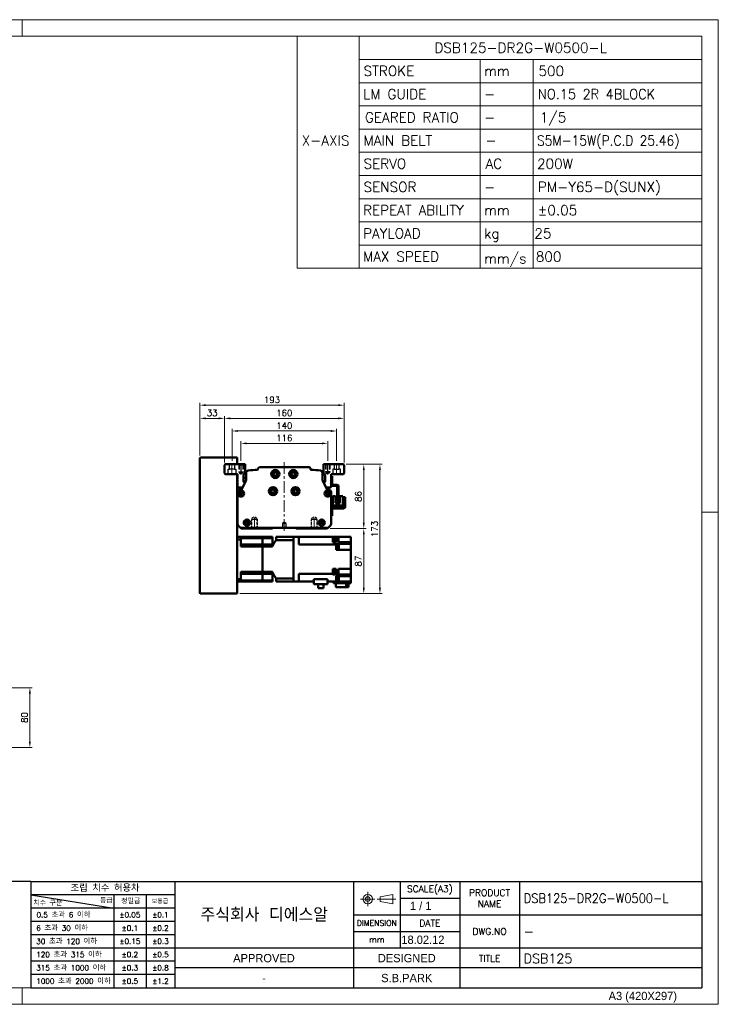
# Model space of a CAD drawing. Header units: millimetres. Extents: x 46891 to 50409, y 6223 to 9846.
# Tile 5 of 5: x 49475 to 50409, y 8529 to 9846. Entities that reach past the tile are written whole.
import ezdxf
from ezdxf.enums import TextEntityAlignment as Align

# ---------------------------------------------------------------- set-up
doc = ezdxf.new("R2010")
doc.units = ezdxf.units.MM
doc.header["$LTSCALE"] = 0.5
for name, pattern in [('CENTER', [50.8, 31.75, -6.35, 6.35, -6.35]), ('HIDDEN', [9.525, 6.35, -3.175]), ('HIDDENX2', [19.05, 12.7, -6.35])]:
    doc.linetypes.add(name, pattern=pattern)
doc.layers.get('0').update_dxf_attribs({"lineweight": 20})
for name, color, linetype, lineweight in [('1', 1, 'CENTER', 13), ('4', 4, 'Continuous', 13), ('외형선(ISO)', 7, 'Continuous', 50)]:
    doc.layers.add(name, color=color, linetype=linetype, lineweight=lineweight)
for name, color, linetype in [('2', 2, 'HIDDENX2'), ('3', 3, 'Continuous'), ('C', 1, 'CENTER')]:
    doc.layers.add(name, color=color, linetype=linetype)
doc.styles.add('ACISOGDT', font='amgdt.shx')
doc.styles.add('DSR TEXT', font='romans.shx', dxfattribs={"bigfont": 'whgtxt.shx'})
doc.styles.get("Standard").update_dxf_attribs({"font": 'romans.shx', "bigfont": 'whgtxt.shx'})
doc.dimstyles.new('DSR', dxfattribs={"dimscale": 2, "dimtxt": 3, "dimasz": 3, "dimexe": 0.5, "dimexo": 0.5, "dimgap": 0.5, "dimtad": 1, "dimdsep": 46, "dimtxsty": 'Standard', "dimcen": 2.5, "dimclrd": 4, "dimclre": 4, "dimclrt": 2, "dimadec": 0, "dimazin": 2, "dimtfac": 1, "dimtmove": 0, "dimatfit": 3, "dimfxl": 0, "dimlwd": -1, "dimlwe": -1, "dimarcsym": 0})

# ---------------------------------------------------------------- blocks, each defined once
blk = doc.blocks.new('A$C13F00394')
for p, q in [((109.11, 28.14), (105.34, 27.43)), ((105.34, 27.43), (105.34, 26.01)), ((109.11, 25.3), (109.11, 28.14)), ((-202.34, 25.67), (-191.42, 25.67)), ((-202.34, 25.3), (-191.42, 25.3)), ((105.34, 26.01), (109.11, 25.3))]:
    blk.add_line(p, q)
for radius in [1.42, 0.71]:
    blk.add_circle((101.56, 26.76), radius)
at = {"layer": '1'}
for p, q in [((103.69, 26.76), (99.44, 26.76)), ((101.56, 28.89), (101.56, 24.63)), ((104.41, 26.76), (110.04, 26.76))]:
    blk.add_line(p, q, dxfattribs=at)
at = {"layer": '3'}
for p, q in [((0, 32), (-207.68, 32)), ((0, 32), (202.32, 32)), ((0, 32), (0, 0)), ((43.43, 32), (43.43, 0)), ((97.32, 32), (97.32, 12)), ((111.32, 32), (111.32, 12)), ((129.32, 32), (129.32, 0)), ((147.32, 32), (147.32, 6)), ((202.32, 32), (202.32, 0)), ((0, 28), (25, 24)), ((43.43, 28), (0, 28)), ((25, 28), (25, 0)), ((34.7, 28), (34.7, 0)), ((111.32, 27), (129.32, 27)), ((43.43, 24), (0, 24)), ((97.32, 22), (202.32, 22)), ((43.43, 20), (0, 20)), ((43.43, 16), (0, 16)), ((97.32, 17), (129.32, 17)), ((0, 12), (129.32, 12)), ((97.32, 12), (97.32, 0)), ((129.32, 12), (202.32, 12)), ((43.43, 8), (0, 8)), ((97.32, 6), (43.43, 6)), ((129.32, 6), (97.32, 6)), ((202.32, 6), (129.32, 6)), ((43.43, 4), (0, 4)), ((0, 0), (202.32, 0))]:
    blk.add_line(p, q, dxfattribs=at)
at = {"color": 0, "style": 'DSR TEXT'}
for s, height, p in [('조립 치수 허용차', 2, (11.97, 29.02)), ('등급', 1.5, (20.77, 25.52)), ('정밀급', 1.5, (27.18, 25.37)), ('보통급', 1.3, (36.41, 25.38)), ('치수 구분', 1.5, (0.69, 24.78)), (' 0.5 초과 6 이하', 1.6, (0.56, 21.19)), (' 6 초과 30 이하', 1.6, (0.49, 17.19)), (' 30 초과 120 이하', 1.6, (0.49, 13.19)), (' 120 초과 315 이하', 1.6, (0.49, 9.19)), (' 315 초과 1000 이하', 1.6, (0.49, 5.19)), (' 1000 초과 2000 이하', 1.6, (0.49, 1.19))]:
    blk.add_text(s, height=height, dxfattribs=at).set_placement(p)
at = {"color": 7, "style": 'ACISOGDT'}
for s, p in [('APPROVED', (70.28, 8.93)), ('DESIGNED', (113.35, 8.93))]:
    blk.add_text(s, height=2.5, dxfattribs=at).set_placement(p, align=Align.MIDDLE_CENTER)
at = {"color": 7, "attachment_point": 5, "style": 'DSR TEXT'}
for s, insert, char_height in [('SCALE(A3)', (120.32, 29.5), 2), ('PRODUCT\\PNAME', (138.32, 27), 2), ('주식회사 디에스알', (70.37, 22), 4.2), ('DIMENSION', (104.32, 19.5), 1.7), ('DATE', (120.32, 19.5), 2), ('DWG.NO', (138.32, 17), 2), ('mm', (104.32, 14.5), 1.8), ('TITLE', (138.32, 8.83), 2)]:
    blk.add_mtext(s, dxfattribs=dict(at, insert=insert, char_height=char_height))
at = {"color": 0, "char_height": 1.6, "attachment_point": 5, "style": 'DSR TEXT'}
for s, insert in [('%%P0.05', (29.85, 22)), ('%%P0.1', (39.07, 22)), ('%%P0.1', (29.85, 18)), ('%%P0.2', (39.07, 18)), ('%%P0.15', (29.85, 14)), ('%%P0.3', (39.07, 14)), ('%%P0.2', (29.85, 10)), ('%%P0.5', (39.07, 10)), ('%%P0.3', (29.85, 6)), ('%%P0.8', (39.07, 6)), ('%%P0.5', (29.85, 2)), ('%%P1.2', (39.07, 2))]:
    blk.add_mtext(s, dxfattribs=dict(at, insert=insert))
at = {"layer": '4', "color": 0, "style": 'DSR TEXT'}
blk.add_text('NOTE', height=3, dxfattribs=at).set_placement((-202.39, 26.38))
blk = doc.blocks.new('A$C1C1952E1')
for p, q in [((293, 292), (293, 222)), ((311.67, 292), (311.67, 222)), ((311.67, 285), (415, 285)), ((348.18, 285), (348.18, 222)), ((364.13, 285), (364.13, 222)), ((311.67, 278), (415, 278)), ((311.67, 271), (415, 271)), ((311.67, 264), (415, 264)), ((311.67, 257), (415, 257)), ((311.67, 250), (415, 250)), ((311.67, 243), (415, 243)), ((311.67, 236), (415, 236)), ((311.67, 229), (415, 229)), ((293, 222), (415, 222))]:
    blk.add_line(p, q)
at = {"color": 1}
blk.add_lwpolyline([(0, 0), (420, 0), (420, 297), (0, 297)], close=True, dxfattribs=at)
at = {"color": 3}
blk.add_lwpolyline([(5, 5), (415, 5), (415, 292), (5, 292)], close=True, dxfattribs=at)
at = {"color": 7, "style": 'ACISOGDT'}
blk.add_text('A3 (420X297)', height=2.5, dxfattribs=at).set_placement((386.91, 1.28))
blk = doc.blocks.new('t8')
at = {"color": 2, "linetype": 'HIDDEN'}
for p, q in [((-4, 0), (-4, -12)), ((-3.4, -0.6), (-4, 0)), ((3.4, -0.6), (4, 0)), ((4, 0), (4, -12)), ((-4, -12), (4, -12)), ((-4, -12), (-3.4, -13)), ((-3.4, -0.6), (3.4, -0.6)), ((-3.4, -0.6), (-3.4, -14)), ((3.4, -0.6), (3.4, -14)), ((4, -12), (3.4, -13)), ((-3.4, -14), (3.4, -14)), ((-3.4, -14), (0, -16)), ((3.4, -14), (0, -16))]:
    blk.add_line(p, q, dxfattribs=at)
at = {"color": 1, "linetype": 'CENTER'}
blk.add_line((0, 1.4), (0, -17.1), dxfattribs=at)
blk = doc.blocks.new('*D108')
at = {"color": 1, "linetype": 'ByBlock'}
for p, q in [((49770.9, 9256.2), (49770.9, 9282.4)), ((49879.1, 9279.4), (49778.7, 9279.4)), ((49886.9, 9256.2), (49886.9, 9282.4))]:
    blk.add_line(p, q, dxfattribs=at)
at = {"color": 1}
for points in [[(49778.7, 9280.7), (49778.7, 9278.1), (49770.9, 9279.4)], [(49879.1, 9280.7), (49879.1, 9278.1), (49886.9, 9279.4)]]:
    blk.add_solid(points, dxfattribs=at)
at = {"layer": 'Defpoints', "color": 0}
for p in [(49770.9, 9279.4), (49770.9, 9252.6), (49886.9, 9252.6)]:
    blk.add_point(p, dxfattribs=at)
at = {"color": 3, "insert": (49828.9, 9286.6), "char_height": 8.4, "attachment_point": 5, "style": 'DSR TEXT'}
blk.add_mtext('116', dxfattribs=at)
blk = doc.blocks.new('*D109')
at = {"color": 1, "linetype": 'ByBlock'}
for p, q in [((49758.9, 9256), (49758.9, 9299)), ((49891.1, 9296), (49766.7, 9296)), ((49898.9, 9256), (49898.9, 9299))]:
    blk.add_line(p, q, dxfattribs=at)
at = {"color": 1}
for points in [[(49766.7, 9297.3), (49766.7, 9294.7), (49758.9, 9296)], [(49891.1, 9297.3), (49891.1, 9294.7), (49898.9, 9296)]]:
    blk.add_solid(points, dxfattribs=at)
at = {"layer": 'Defpoints', "color": 0}
for p in [(49758.9, 9296), (49758.9, 9252.4), (49898.9, 9252.4)]:
    blk.add_point(p, dxfattribs=at)
at = {"color": 3, "insert": (49828.9, 9303.2), "char_height": 8.4, "attachment_point": 5, "style": 'DSR TEXT'}
blk.add_mtext('140', dxfattribs=at)
blk = doc.blocks.new('*D110')
at = {"color": 1, "linetype": 'ByBlock'}
for p, q in [((49748.9, 9254), (49748.9, 9315.9)), ((49908.9, 9254), (49908.9, 9315.9)), ((49756.7, 9312.9), (49901.1, 9312.9))]:
    blk.add_line(p, q, dxfattribs=at)
at = {"color": 1}
for points in [[(49756.7, 9314.2), (49756.7, 9311.6), (49748.9, 9312.9)], [(49901.1, 9314.2), (49901.1, 9311.6), (49908.9, 9312.9)]]:
    blk.add_solid(points, dxfattribs=at)
at = {"layer": 'Defpoints', "color": 0}
for p in [(49908.9, 9312.9), (49748.9, 9250.4), (49908.9, 9250.4)]:
    blk.add_point(p, dxfattribs=at)
at = {"color": 3, "insert": (49828.9, 9320.1), "char_height": 8.4, "attachment_point": 5, "style": 'DSR TEXT'}
blk.add_mtext('160', dxfattribs=at)
blk = doc.blocks.new('*D111')
at = {"color": 1, "linetype": 'ByBlock'}
for p, q in [((49715.9, 9263), (49715.9, 9315.9)), ((49748.9, 9254), (49748.9, 9315.9)), ((49741.1, 9312.9), (49723.7, 9312.9))]:
    blk.add_line(p, q, dxfattribs=at)
at = {"color": 1}
for points in [[(49723.7, 9314.2), (49723.7, 9311.6), (49715.9, 9312.9)], [(49741.1, 9314.2), (49741.1, 9311.6), (49748.9, 9312.9)]]:
    blk.add_solid(points, dxfattribs=at)
at = {"layer": 'Defpoints', "color": 0}
for p in [(49715.9, 9312.9), (49715.9, 9259.4), (49748.9, 9250.4)]:
    blk.add_point(p, dxfattribs=at)
at = {"color": 3, "insert": (49732.4, 9320.1), "char_height": 8.4, "attachment_point": 5, "style": 'DSR TEXT'}
blk.add_mtext('33', dxfattribs=at)
blk = doc.blocks.new('*D112')
at = {"color": 1, "linetype": 'ByBlock'}
for p, q in [((49715.9, 9263), (49715.9, 9333.5)), ((49723.7, 9330.5), (49901.1, 9330.5)), ((49908.9, 9254), (49908.9, 9333.5))]:
    blk.add_line(p, q, dxfattribs=at)
at = {"color": 1}
for points in [[(49723.7, 9331.8), (49723.7, 9329.2), (49715.9, 9330.5)], [(49901.1, 9331.8), (49901.1, 9329.2), (49908.9, 9330.5)]]:
    blk.add_solid(points, dxfattribs=at)
at = {"layer": 'Defpoints', "color": 0}
for p in [(49908.9, 9330.5), (49715.9, 9259.4), (49908.9, 9250.4)]:
    blk.add_point(p, dxfattribs=at)
at = {"color": 3, "insert": (49812.4, 9337.7), "char_height": 8.4, "attachment_point": 5, "style": 'DSR TEXT'}
blk.add_mtext('193', dxfattribs=at)
blk = doc.blocks.new('*D113')
at = {"color": 1, "linetype": 'ByBlock'}
for p, q in [((49911.5, 9251.4), (49938.2, 9251.4)), ((49935.2, 9243.6), (49935.2, 9173.2)), ((49890, 9165.4), (49938.2, 9165.4))]:
    blk.add_line(p, q, dxfattribs=at)
at = {"color": 1}
for points in [[(49933.9, 9243.6), (49936.5, 9243.6), (49935.2, 9251.4)], [(49933.9, 9173.2), (49936.5, 9173.2), (49935.2, 9165.4)]]:
    blk.add_solid(points, dxfattribs=at)
at = {"layer": 'Defpoints', "color": 0}
for p in [(49907.9, 9251.4), (49886.4, 9165.4), (49935.2, 9165.4)]:
    blk.add_point(p, dxfattribs=at)
at = {"color": 3, "insert": (49928, 9208.4), "char_height": 8.4, "attachment_point": 5, "rotation": 90, "style": 'DSR TEXT'}
blk.add_mtext('86', dxfattribs=at)
blk = doc.blocks.new('*D114')
at = {"color": 1, "linetype": 'ByBlock'}
for p, q in [((49890, 9165.4), (49938.2, 9165.4)), ((49935.2, 9086.2), (49935.2, 9157.6)), ((49769.5, 9078.4), (49938.2, 9078.4))]:
    blk.add_line(p, q, dxfattribs=at)
at = {"color": 1}
for points in [[(49933.9, 9157.6), (49936.5, 9157.6), (49935.2, 9165.4)], [(49933.9, 9086.2), (49936.5, 9086.2), (49935.2, 9078.4)]]:
    blk.add_solid(points, dxfattribs=at)
at = {"layer": 'Defpoints', "color": 0}
for p in [(49886.4, 9165.4), (49935.2, 9165.4), (49765.9, 9078.4)]:
    blk.add_point(p, dxfattribs=at)
at = {"color": 3, "insert": (49928, 9121.9), "char_height": 8.4, "attachment_point": 5, "rotation": 90, "style": 'DSR TEXT'}
blk.add_mtext('87', dxfattribs=at)
blk = doc.blocks.new('*D115')
at = {"color": 1, "linetype": 'ByBlock'}
for p, q in [((49911.5, 9251.4), (49959.8, 9251.4)), ((49956.8, 9243.6), (49956.8, 9086.2)), ((49769.5, 9078.4), (49959.8, 9078.4))]:
    blk.add_line(p, q, dxfattribs=at)
at = {"color": 1}
for points in [[(49955.5, 9243.6), (49958.1, 9243.6), (49956.8, 9251.4)], [(49955.5, 9086.2), (49958.1, 9086.2), (49956.8, 9078.4)]]:
    blk.add_solid(points, dxfattribs=at)
at = {"layer": 'Defpoints', "color": 0}
for p in [(49907.9, 9251.4), (49765.9, 9078.4), (49956.8, 9078.4)]:
    blk.add_point(p, dxfattribs=at)
at = {"color": 3, "insert": (49949.6, 9164.9), "char_height": 8.4, "attachment_point": 5, "rotation": 90, "style": 'DSR TEXT'}
blk.add_mtext('173', dxfattribs=at)
blk = doc.blocks.new('*D126')
at = {"color": 1, "linetype": 'ByBlock'}
for p, q in [((49411.3, 8952.6), (49491.5, 8952.6)), ((49488.5, 8944.8), (49488.5, 8880.4)), ((49411.3, 8872.6), (49491.5, 8872.6))]:
    blk.add_line(p, q, dxfattribs=at)
at = {"color": 1}
for points in [[(49487.2, 8944.8), (49489.8, 8944.8), (49488.5, 8952.6)], [(49487.2, 8880.4), (49489.8, 8880.4), (49488.5, 8872.6)]]:
    blk.add_solid(points, dxfattribs=at)
at = {"layer": 'Defpoints', "color": 0}
for p in [(49407.7, 8952.6), (49407.7, 8872.6), (49488.5, 8872.6)]:
    blk.add_point(p, dxfattribs=at)
at = {"color": 3, "insert": (49481.3, 8912.6), "char_height": 8.4, "attachment_point": 5, "rotation": 90, "style": 'DSR TEXT'}
blk.add_mtext('80', dxfattribs=at)

msp = doc.modelspace()

# ---------------------------------------------------------------- linework, layer by layer
at = {"color": 1}
for p, q in [((49478.07088, 9846.26061), (49478.07088, 9824.08443)), ((50409.47044, 9187.62806), (50387.29426, 9187.62806)), ((49478.07088, 8551.1717), (49478.07088, 8528.99552))]:
    msp.add_line(p, q, dxfattribs=at)
at = {"layer": '1'}
for p, q in [((49758.85933, 9252.43953), (49758.85933, 9237.43953)), ((49828.85933, 9254.43953), (49828.85933, 9161.43953)), ((49898.85933, 9252.43953), (49898.85933, 9237.43953))]:
    msp.add_line(p, q, dxfattribs=at)
at = {"layer": '2'}
for p, q in [((49755.55933, 9244.93953), (49755.55933, 9251.43953)), ((49762.15933, 9251.43953), (49762.15933, 9244.93953)), ((49767.85933, 9251.43953), (49767.85933, 9241.43953)), ((49768.35933, 9250.93953), (49767.85933, 9251.43953)), ((49768.35933, 9250.93953), (49768.35933, 9239.93953)), ((49768.35933, 9250.93953), (49773.35933, 9250.93953)), ((49773.35933, 9250.93953), (49773.85933, 9251.43953)), ((49773.35933, 9250.93953), (49773.35933, 9239.93953)), ((49773.85933, 9251.43953), (49773.85933, 9241.43953)), ((49883.85933, 9251.43953), (49883.85933, 9241.43953)), ((49884.35933, 9250.93953), (49883.85933, 9251.43953)), ((49884.35933, 9250.93953), (49884.35933, 9239.93953)), ((49889.35933, 9250.93953), (49884.35933, 9250.93953)), ((49889.35933, 9250.93953), (49889.85933, 9251.43953)), ((49889.35933, 9250.93953), (49889.35933, 9239.93953)), ((49889.85933, 9251.43953), (49889.85933, 9241.43953)), ((49895.55933, 9251.43953), (49895.55933, 9244.93953)), ((49902.15933, 9244.93953), (49902.15933, 9251.43953)), ((49753.60933, 9238.43953), (49753.60933, 9244.93953)), ((49753.60933, 9244.93953), (49755.55933, 9244.93953)), ((49762.15933, 9244.93953), (49755.55933, 9244.93953)), ((49762.15933, 9244.93953), (49764.10933, 9244.93953)), ((49764.10933, 9244.93953), (49764.10933, 9238.43953)), ((49767.85933, 9241.43953), (49773.85933, 9241.43953)), ((49767.85933, 9241.43953), (49768.35933, 9240.57351)), ((49768.35933, 9239.93953), (49770.85933, 9238.49616)), ((49768.35933, 9239.93953), (49773.35933, 9239.93953)), ((49773.35933, 9239.93953), (49770.85933, 9238.49616)), ((49773.85933, 9241.43953), (49773.35933, 9240.57351)), ((49889.85933, 9241.43953), (49883.85933, 9241.43953)), ((49883.85933, 9241.43953), (49884.35933, 9240.57351)), ((49889.35933, 9239.93953), (49884.35933, 9239.93953)), ((49884.35933, 9239.93953), (49886.85933, 9238.49616)), ((49889.35933, 9239.93953), (49886.85933, 9238.49616)), ((49889.85933, 9241.43953), (49889.35933, 9240.57351)), ((49895.55933, 9244.93953), (49893.60933, 9244.93953)), ((49893.60933, 9244.93953), (49893.60933, 9238.43953)), ((49895.55933, 9244.93953), (49902.15933, 9244.93953)), ((49904.10933, 9244.93953), (49902.15933, 9244.93953)), ((49904.10933, 9238.43953), (49904.10933, 9244.93953)), ((49828.85933, 9173.94168), (49826.35933, 9172.43953)), ((49826.35933, 9172.43953), (49826.35933, 9166.43953)), ((49831.35933, 9172.43953), (49826.35933, 9172.43953)), ((49831.35933, 9172.43953), (49828.85933, 9173.94168)), ((49831.35933, 9166.43953), (49831.35933, 9172.43953)), ((49826.35933, 9166.43953), (49831.35933, 9166.43953))]:
    msp.add_line(p, q, dxfattribs=at)
at = {"layer": '3'}
for p in [(50387.29426, 8693.09925), (49489.96857, 8551.1717)]:
    msp.add_line(p, (50387.29426, 8551.1717), dxfattribs=at)
at = {"layer": 'C'}
for p, q in [((49770.85933, 9252.59086), (49770.85933, 9237.61128)), ((49886.85933, 9252.59086), (49886.85933, 9237.61128))]:
    msp.add_line(p, q, dxfattribs=at)
at = {"layer": '외형선(ISO)'}
for p, q in [((49716.85933, 9260.43953), (49765.85933, 9260.43953)), ((49765.85933, 9259.43953), (49765.85933, 9260.43953)), ((49715.85933, 9079.43953), (49715.85933, 9259.43953)), ((49748.85933, 9250.43953), (49749.85933, 9251.43953)), ((49748.85933, 9239.43953), (49748.85933, 9250.43953)), ((49749.85933, 9251.43953), (49776.35933, 9251.43953)), ((49765.85933, 9251.43953), (49765.85933, 9259.43953)), ((49776.35933, 9251.43953), (49776.35933, 9239.96835)), ((49795.63192, 9247.43953), (49862.08674, 9247.43953)), ((49881.35933, 9239.96835), (49881.35933, 9251.43953)), ((49881.35933, 9251.43953), (49907.85933, 9251.43953)), ((49907.85933, 9251.43953), (49908.85933, 9250.43953)), ((49908.85933, 9250.43953), (49908.85933, 9239.43953)), ((49749.85933, 9238.43953), (49748.85933, 9239.43953)), ((49765.35933, 9238.43953), (49749.85933, 9238.43953)), ((49765.85933, 9079.43953), (49765.85933, 9238.30556)), ((49766.35933, 9236.43953), (49765.85933, 9236.43953)), ((49766.35933, 9230.93953), (49766.35933, 9237.43953)), ((49774.35933, 9235.96835), (49774.35933, 9227.93953)), ((49777.85933, 9231.53772), (49777.85933, 9240.10202)), ((49793.63192, 9244.65501), (49793.63192, 9245.43953)), ((49864.08674, 9245.43953), (49864.08674, 9244.65501)), ((49879.85933, 9240.10202), (49879.85933, 9231.53772)), ((49883.35933, 9227.93953), (49883.35933, 9235.96835)), ((49891.35933, 9237.43953), (49891.35933, 9230.93953)), ((49891.35933, 9235.43953), (49892.95933, 9235.43953)), ((49907.85933, 9238.43953), (49892.35933, 9238.43953)), ((49892.95933, 9235.43953), (49892.95933, 9224.03953)), ((49908.85933, 9239.43953), (49907.85933, 9238.43953)), ((49766.85933, 9230.43953), (49766.35933, 9230.93953)), ((49766.35933, 9229.93953), (49766.85933, 9230.43953)), ((49766.35933, 9228.93953), (49766.35933, 9229.93953)), ((49766.85933, 9228.43953), (49766.35933, 9228.93953)), ((49766.35933, 9227.93953), (49766.85933, 9228.43953)), ((49766.35933, 9226.93953), (49766.35933, 9227.93953)), ((49766.85933, 9226.43953), (49766.35933, 9226.93953)), ((49766.35933, 9225.93953), (49766.85933, 9226.43953)), ((49766.35933, 9221.43953), (49766.35933, 9225.93953)), ((49772.12746, 9218.02048), (49777.39913, 9229.44243)), ((49774.35933, 9233.43953), (49777.85933, 9233.43953)), ((49774.85933, 9227.43953), (49776.47471, 9227.43953)), ((49880.31953, 9229.44243), (49885.5912, 9218.02048)), ((49881.24395, 9227.43953), (49882.85933, 9227.43953)), ((49891.35933, 9230.93953), (49890.85933, 9230.43953)), ((49890.85933, 9230.43953), (49891.35933, 9229.93953)), ((49891.35933, 9228.93953), (49890.85933, 9228.43953)), ((49890.85933, 9228.43953), (49891.35933, 9227.93953)), ((49891.35933, 9226.93953), (49890.85933, 9226.43953)), ((49890.85933, 9226.43953), (49891.35933, 9225.93953)), ((49891.35933, 9229.93953), (49891.35933, 9230.93953)), ((49891.35933, 9229.93953), (49891.35933, 9228.93953)), ((49891.35933, 9227.93953), (49891.35933, 9228.93953)), ((49891.35933, 9227.93953), (49891.35933, 9226.93953)), ((49891.35933, 9225.93953), (49891.35933, 9226.93953)), ((49891.35933, 9225.93953), (49891.35933, 9221.43953)), ((49892.95933, 9224.03953), (49891.41973, 9224.03953)), ((49899.25933, 9224.03953), (49893.45933, 9224.03953)), ((49893.45933, 9222.43953), (49899.25933, 9222.43953)), ((49899.75933, 9221.93953), (49899.75933, 9202.43953)), ((49901.35933, 9202.43953), (49901.35933, 9221.93953)), ((49766.35933, 9171.68217), (49766.35933, 9214.43953)), ((49771.85933, 9220.43953), (49767.35933, 9220.43953)), ((49769.35933, 9217.43953), (49771.2195, 9217.43953)), ((49815.85933, 9216.8693), (49815.85933, 9214.00977)), ((49841.85933, 9216.8693), (49841.85933, 9214.00977)), ((49890.35933, 9220.43953), (49885.85933, 9220.43953)), ((49886.49916, 9217.43953), (49888.35933, 9217.43953)), ((49891.35933, 9214.43953), (49891.35933, 9171.68217)), ((49893.6593, 9208.93966), (49897.3593, 9208.93967)), ((49893.65932, 9196.53966), (49893.6593, 9208.93966)), ((49897.3593, 9208.93967), (49897.35932, 9199.53967)), ((49903.3593, 9208.93968), (49907.0593, 9208.93968)), ((49903.35932, 9199.53968), (49903.3593, 9208.93968)), ((49907.0593, 9208.93968), (49907.05932, 9196.53968)), ((49893.65932, 9196.53966), (49893.65933, 9194.03966)), ((49893.65932, 9196.53966), (49895.65932, 9196.53966)), ((49895.65932, 9196.53966), (49905.05932, 9196.53968)), ((49903.35931, 9200.53968), (49897.35931, 9200.53967)), ((49897.35931, 9200.23967), (49903.35931, 9200.23968)), ((49903.35932, 9199.53968), (49897.35932, 9199.53967)), ((49899.75933, 9202.43953), (49901.35933, 9202.43953)), ((49905.05932, 9196.53968), (49907.05932, 9196.53968)), ((49907.05933, 9194.03968), (49907.05932, 9196.53968)), ((49908.75928, 9207.43969), (49910.35928, 9207.43969)), ((49908.75928, 9207.43969), (49908.75929, 9204.43969)), ((49908.75931, 9194.53969), (49908.75929, 9204.43969)), ((49910.35929, 9204.43969), (49910.35928, 9207.43969)), ((49910.35929, 9204.43969), (49910.35931, 9194.43969)), ((49765.85933, 9189.43953), (49766.35933, 9189.43953)), ((49892.95933, 9182.43966), (49891.35933, 9182.43965)), ((49892.95931, 9191.93966), (49892.95932, 9185.43966)), ((49892.95933, 9182.43966), (49892.95932, 9185.43966)), ((49893.35931, 9194.03966), (49908.25931, 9194.03969)), ((49908.35931, 9192.43969), (49893.45931, 9192.43966)), ((49770.35933, 9166.43953), (49767.23801, 9169.56085)), ((49890.48065, 9169.56085), (49887.35933, 9166.43953)), ((49771.35933, 9165.43953), (49770.35933, 9166.43953)), ((49887.35933, 9166.43953), (49770.35933, 9166.43953)), ((49812.85933, 9165.43953), (49771.35933, 9165.43953)), ((49813.71288, 9166.29309), (49812.85933, 9165.43953)), ((49844.85933, 9165.43953), (49844.00578, 9166.29309)), ((49886.35933, 9165.43953), (49844.85933, 9165.43953)), ((49887.35933, 9166.43953), (49886.35933, 9165.43953)), ((49765.85933, 9154.43953), (49770.85933, 9154.43953)), ((49765.85933, 9150.89705), (49770.85933, 9150.89705)), ((49770.85933, 9154.43953), (49770.85933, 9150.89705)), ((49799.85933, 9154.43953), (49770.85933, 9154.43953)), ((49770.85933, 9152.72712), (49799.85933, 9152.72712)), ((49770.85933, 9141.47626), (49770.85933, 9150.89705)), ((49770.85933, 9144.18953), (49799.85933, 9144.18953)), ((49799.85933, 9152.72712), (49799.85933, 9154.43953)), ((49799.85933, 9154.43953), (49799.85933, 9152.72712)), ((49799.85933, 9154.43953), (49812.85933, 9154.43953)), ((49799.85933, 9149.18953), (49799.85933, 9152.72712)), ((49799.85933, 9149.18953), (49799.85933, 9152.72712)), ((49799.85933, 9152.72712), (49812.85933, 9152.72712)), ((49799.85933, 9144.18953), (49799.85933, 9149.18953)), ((49799.85933, 9144.18953), (49799.85933, 9149.18953)), ((49799.85933, 9141.47626), (49799.85933, 9144.18953)), ((49799.85933, 9144.18953), (49799.85933, 9141.47626)), ((49799.85933, 9144.18953), (49812.85933, 9144.18953)), ((49812.85933, 9154.43953), (49812.85933, 9152.72712)), ((49812.85933, 9144.18953), (49812.85933, 9152.72712)), ((49812.85933, 9144.18953), (49812.85933, 9141.47626)), ((49817.85933, 9154.43953), (49817.85933, 9150.13486)), ((49817.85933, 9154.43953), (49841.35933, 9154.43953)), ((49817.85933, 9150.13486), (49841.35933, 9150.13486)), ((49841.35933, 9154.43953), (49848.35933, 9154.43953)), ((49841.35933, 9154.43953), (49841.35933, 9154.43506)), ((49841.35933, 9154.43506), (49841.35933, 9150.14008)), ((49841.35933, 9150.14008), (49841.35933, 9150.13486)), ((49841.35933, 9098.7442), (49841.35933, 9150.13486)), ((49841.35933, 9149.93953), (49841.35933, 9098.93953)), ((49848.35933, 9149.93953), (49848.35933, 9154.43953)), ((49848.35933, 9154.43953), (49893.95933, 9154.43953)), ((49848.35933, 9143.9989), (49848.35933, 9149.93953)), ((49848.35933, 9143.9989), (49898.45933, 9143.9989)), ((49893.95933, 9154.47445), (49893.95933, 9154.43953)), ((49893.95933, 9154.47445), (49894.65933, 9154.47445)), ((49893.95933, 9148.87955), (49893.95933, 9154.43953)), ((49893.95933, 9148.87955), (49893.95933, 9147.43953)), ((49893.95933, 9148.57445), (49894.65933, 9148.57445)), ((49893.95933, 9147.43953), (49898.45933, 9147.43953)), ((49894.65933, 9148.57445), (49894.65933, 9154.47445)), ((49898.45933, 9154.43953), (49894.65933, 9154.43953)), ((49894.65933, 9154.32445), (49896.65933, 9154.32445)), ((49894.65933, 9148.72445), (49896.65933, 9148.72445)), ((49896.65933, 9148.72445), (49896.65933, 9154.32445)), ((49898.45933, 9154.43953), (49901.45933, 9154.43953)), ((49898.45933, 9154.43953), (49898.45933, 9148.87955)), ((49898.45933, 9147.43953), (49898.45933, 9148.87955)), ((49898.45933, 9144.94761), (49917.95933, 9144.94761)), ((49898.45933, 9144.94761), (49898.45933, 9144.39821)), ((49898.45933, 9143.9989), (49898.45933, 9144.39821)), ((49898.45933, 9143.9989), (49898.45933, 9136.93953)), ((49898.45933, 9143.73549), (49898.95933, 9143.73549)), ((49898.95933, 9137.73549), (49898.95933, 9143.73549)), ((49898.95933, 9143.68549), (49899.65933, 9143.68549)), ((49899.65933, 9137.78549), (49899.65933, 9143.68549)), ((49899.65933, 9143.53549), (49901.65933, 9143.53549)), ((49917.95933, 9154.43953), (49901.45933, 9154.43953)), ((49901.45933, 9148.87955), (49901.45933, 9154.43953)), ((49901.45933, 9148.87955), (49901.45933, 9147.43953)), ((49901.45933, 9147.43953), (49917.95933, 9147.43953)), ((49901.65933, 9137.93549), (49901.65933, 9143.53549)), ((49917.95933, 9150.93953), (49917.95933, 9154.43953)), ((49917.95933, 9150.93953), (49917.95933, 9147.43953)), ((49917.95933, 9147.43953), (49917.95933, 9144.94761)), ((49917.95933, 9140.43953), (49917.95933, 9144.94761)), ((49799.85933, 9141.47626), (49770.85933, 9141.47626)), ((49799.85933, 9107.40281), (49799.85933, 9141.47626)), ((49799.85933, 9107.40281), (49799.85933, 9141.47626)), ((49799.85933, 9141.47626), (49812.85933, 9141.47626)), ((49898.45933, 9137.73549), (49898.95933, 9137.73549)), ((49898.45933, 9136.93953), (49917.95933, 9136.93953)), ((49898.95933, 9137.78549), (49899.65933, 9137.78549)), ((49899.65933, 9137.93549), (49901.65933, 9137.93549)), ((49917.95933, 9140.43953), (49917.95933, 9136.93953)), ((49917.95933, 9111.63953), (49917.95933, 9136.93953)), ((49770.85933, 9097.98202), (49770.85933, 9107.40281)), ((49799.85933, 9107.40281), (49770.85933, 9107.40281)), ((49770.85933, 9104.68953), (49799.85933, 9104.68953)), ((49799.85933, 9104.68953), (49799.85933, 9107.40281)), ((49799.85933, 9107.40281), (49799.85933, 9104.68953)), ((49799.85933, 9107.40281), (49812.85933, 9107.40281)), ((49799.85933, 9099.68953), (49799.85933, 9104.68953)), ((49799.85933, 9099.68953), (49799.85933, 9104.68953)), ((49799.85933, 9104.68953), (49812.85933, 9104.68953)), ((49812.85933, 9107.40281), (49812.85933, 9104.68953)), ((49812.85933, 9104.68953), (49812.85933, 9096.15195)), ((49848.35933, 9104.88016), (49893.95933, 9104.88016)), ((49848.35933, 9104.88016), (49848.35933, 9098.93953)), ((49893.95933, 9111.63953), (49898.45933, 9111.63953)), ((49893.95933, 9108.22932), (49893.95933, 9111.63953)), ((49893.95933, 9110.72678), (49894.65933, 9110.72678)), ((49893.95933, 9108.22932), (49893.95933, 9107.32425)), ((49893.95933, 9104.88016), (49893.95933, 9107.32425)), ((49893.95933, 9104.48086), (49893.95933, 9104.88016)), ((49893.95933, 9104.82678), (49894.65933, 9104.82678)), ((49893.95933, 9104.48086), (49893.95933, 9104.16091)), ((49898.45933, 9104.16091), (49893.95933, 9104.16091)), ((49894.65933, 9104.82678), (49894.65933, 9110.72678)), ((49894.65933, 9110.57678), (49896.65933, 9110.57678)), ((49894.65933, 9104.97678), (49896.65933, 9104.97678)), ((49896.65933, 9104.97678), (49896.65933, 9110.57678)), ((49898.45933, 9111.63953), (49898.45933, 9104.88016)), ((49901.45933, 9104.88016), (49898.45933, 9104.88016)), ((49898.45933, 9104.88016), (49898.45933, 9104.48086)), ((49898.45933, 9104.16091), (49898.45933, 9104.48086)), ((49917.95933, 9111.63953), (49901.45933, 9111.63953)), ((49901.45933, 9104.88016), (49901.45933, 9111.63953)), ((49901.45933, 9104.48086), (49901.45933, 9104.88016)), ((49901.45933, 9104.48086), (49901.45933, 9104.16091)), ((49917.95933, 9104.16091), (49901.45933, 9104.16091)), ((49917.95933, 9111.63953), (49917.95933, 9108.13953)), ((49917.95933, 9104.16091), (49917.95933, 9108.13953)), ((49917.95933, 9104.16091), (49917.95933, 9101.93953)), ((49765.85933, 9097.98202), (49770.85933, 9097.98202)), ((49765.85933, 9094.43953), (49770.85933, 9094.43953)), ((49770.85933, 9097.98202), (49770.85933, 9094.43953)), ((49770.85933, 9096.15195), (49799.85933, 9096.15195)), ((49799.85933, 9094.43953), (49770.85933, 9094.43953)), ((49799.85933, 9096.15195), (49799.85933, 9099.68953)), ((49799.85933, 9096.15195), (49799.85933, 9099.68953)), ((49799.85933, 9094.43953), (49799.85933, 9096.15195)), ((49799.85933, 9096.15195), (49799.85933, 9094.43953)), ((49799.85933, 9096.15195), (49812.85933, 9096.15195)), ((49799.85933, 9094.43953), (49812.85933, 9094.43953)), ((49812.85933, 9096.15195), (49812.85933, 9094.43953)), ((49817.85933, 9098.7442), (49817.85933, 9094.43953)), ((49817.85933, 9098.7442), (49841.35933, 9098.7442)), ((49817.85933, 9094.43953), (49841.35933, 9094.43953)), ((49841.35933, 9098.7442), (49841.35933, 9098.73898)), ((49841.35933, 9098.73898), (49841.35933, 9094.444)), ((49841.35933, 9094.444), (49841.35933, 9094.43953)), ((49848.35933, 9094.43953), (49841.35933, 9094.43953)), ((49848.35933, 9094.43953), (49848.35933, 9098.93953)), ((49848.35933, 9094.43953), (49868.25933, 9094.43953)), ((49886.60933, 9097.65086), (49868.25933, 9097.65086)), ((49868.25933, 9097.65086), (49868.25933, 9091.03953)), ((49868.25933, 9091.03953), (49886.60933, 9091.03953)), ((49874.03433, 9085.63953), (49874.03433, 9091.03953)), ((49881.48433, 9085.63953), (49881.48433, 9091.03953)), ((49886.60933, 9091.03953), (49886.60933, 9097.65086)), ((49898.45933, 9094.43953), (49886.60933, 9094.43953)), ((49893.95933, 9094.43953), (49893.95933, 9094.40462)), ((49893.95933, 9094.40462), (49894.45933, 9094.40462)), ((49894.45933, 9094.43953), (49894.45933, 9092.43953)), ((49917.95933, 9092.43953), (49894.45933, 9092.43953)), ((49897.75938, 9086.93953), (49897.75938, 9092.43953)), ((49917.95933, 9101.93953), (49898.45933, 9101.93953)), ((49898.45933, 9101.93953), (49898.45933, 9099.99951)), ((49898.45933, 9100.95083), (49898.95933, 9100.95083)), ((49898.45933, 9094.43953), (49898.45933, 9099.99951)), ((49898.45933, 9094.95083), (49898.95933, 9094.95083)), ((49917.95933, 9094.43953), (49898.45933, 9094.43953)), ((49898.95933, 9094.95083), (49898.95933, 9100.95083)), ((49898.95933, 9100.90083), (49899.65933, 9100.90083)), ((49898.95933, 9095.00083), (49899.65933, 9095.00083)), ((49899.65933, 9095.00083), (49899.65933, 9100.90083)), ((49899.65933, 9100.75083), (49901.65933, 9100.75083)), ((49899.65933, 9095.15083), (49901.65933, 9095.15083)), ((49901.65933, 9095.15083), (49901.65933, 9100.75083)), ((49911.58702, 9086.93953), (49911.58702, 9092.43953)), ((49914.55928, 9086.93953), (49914.55928, 9092.43953)), ((49917.95933, 9101.93953), (49917.95933, 9098.43953)), ((49917.95933, 9094.43953), (49917.95933, 9098.43953)), ((49917.95933, 9092.43953), (49917.95933, 9094.43953)), ((49765.85933, 9078.43953), (49716.85933, 9078.43953)), ((49765.85933, 9078.43953), (49765.85933, 9079.43953)), ((49881.48433, 9085.63953), (49874.03433, 9085.63953)), ((49911.58702, 9086.93953), (49897.75938, 9086.93953)), ((49914.55928, 9086.93953), (49911.58702, 9086.93953))]:
    msp.add_line(p, q, dxfattribs=at)
for centre, radius in [((49816.85933, 9238.43953), 5.5), ((49816.85933, 9238.43953), 3.3), ((49816.85933, 9238.43953), 2.4585), ((49840.85933, 9238.43953), 5.5), ((49840.85933, 9238.43953), 3.3), ((49840.85933, 9238.43953), 2.4585), ((49813.85933, 9215.43953), 5.5), ((49843.85933, 9215.43953), 5.5), ((49770.85933, 9212.43953), 4.25), ((49770.85933, 9212.43953), 2.25), ((49813.85933, 9215.43953), 3.3), ((49813.85933, 9215.43953), 2.4585), ((49843.85933, 9215.43953), 3.3), ((49843.85933, 9215.43953), 2.4585), ((49886.85933, 9212.43953), 4.25), ((49886.85933, 9212.43953), 2.25), ((49778.85933, 9173.43953), 4.25), ((49778.85933, 9173.43953), 2.25), ((49878.85933, 9173.43953), 4.25), ((49878.85933, 9173.43953), 2.25)]:
    msp.add_circle(centre, radius, dxfattribs=at)
for centre, radius, start, end in [((49716.85933, 9259.43953), 1, 90, 180), ((49795.63192, 9245.43953), 2, 90.00000001, 180), ((49862.08674, 9245.43953), 2, 0, 90.00000001), ((49765.35933, 9237.43953), 1, 0, 90), ((49779.35933, 9235.96835), 5, 126.86989765, 180), ((49780.85933, 9240.10202), 3, 95.57599889, 180), ((49828.85933, 8748.43953), 497, 94.11817749, 95.57599889), ((49793.13192, 9244.65501), 0.5, 274.11817763, 0), ((49864.58674, 9244.65501), 0.5, 180, 265.88182253), ((49828.85933, 8748.43953), 497, 84.42400113, 85.88182253), ((49876.85933, 9240.10202), 3, 0, 84.42400114), ((49878.35933, 9235.96835), 5, 0, 53.13010235), ((49892.35933, 9237.43953), 1, 90, 180), ((49767.35933, 9221.43953), 1, 180, 270), ((49774.85933, 9227.93953), 0.5, 180, 270), ((49772.85933, 9231.53772), 5, 335.22485944, 0), ((49884.85933, 9231.53772), 5, 180, 204.77514058), ((49882.85933, 9227.93953), 0.5, 270, 0), ((49890.35933, 9221.43953), 1, 270, 0), ((49893.45933, 9224.53953), 2.1, 180, 193.774147), ((49893.45933, 9224.53953), 2.1, 193.774147, 270), ((49893.45933, 9224.53953), 0.5, 180, 270), ((49899.25933, 9221.93953), 2.1, 0, 90), ((49899.25933, 9221.93953), 0.5, 0, 90), ((49769.35933, 9214.43953), 3, 90.00000001, 180), ((49770.85933, 9212.43953), 1.621, 36.950847, 323.04915397), ((49770.85933, 9212.43953), 1.5, 48.18968484, 311.8103164), ((49771.2195, 9218.43953), 1, 270.00000001, 335.22485944), ((49771.85933, 9217.43953), 3, 65.22491108, 90), ((49772.25933, 9214.00478), 0.6, 259.96251962, 324.85511582), ((49770.85933, 9212.43953), 1.621, 323.04915084, 36.95084491), ((49772.25933, 9210.87429), 0.6, 35.14488278, 100.03748085), ((49885.85933, 9217.43953), 3, 90, 114.775192), ((49885.45933, 9214.00478), 0.6, 215.14488717, 280.03748127), ((49885.45933, 9210.87429), 0.6, 79.96251962, 144.85511372), ((49886.85933, 9212.43953), 1.621, 216.950847, 143.04915388), ((49886.49916, 9218.43953), 1, 204.77514058, 270.00000001), ((49886.85933, 9212.43953), 1.5, 228.18968484, 131.8103164), ((49888.35933, 9214.43953), 3, 0, 90.00000001), ((49908.25931, 9194.53969), 0.5, 270.00011094, 0.00011094), ((49893.35931, 9192.03966), 2, 90.00011094, 179.75458606), ((49893.45931, 9191.93966), 0.5, 90.00011094, 180.00011094), ((49908.35931, 9194.43969), 2, 270.00011094, 0.00011094), ((49769.35933, 9171.68217), 3, 180, 225.00000001), ((49778.85933, 9173.43953), 1.621, 129.96149723, 50.03850277), ((49778.85933, 9173.43953), 1.6, 134.4153086, 45.5846914), ((49777.38964, 9174.93953), 0.5, 328.99692459, 55.46536904), ((49780.32902, 9174.93953), 0.5, 124.5346268, 211.00307541), ((49878.85933, 9173.43953), 1.621, 129.96149723, 50.03850277), ((49878.85933, 9173.43953), 1.6, 134.4153086, 45.5846914), ((49877.38964, 9174.93953), 0.5, 328.99692458, 55.46537103), ((49880.32902, 9174.93953), 0.5, 124.53462481, 211.00307541), ((49888.35933, 9171.68217), 3, 315.00000001, 0), ((49814.06644, 9165.93953), 0.5, 90, 135), ((49843.65222, 9165.93953), 0.5, 45, 90), ((49716.85933, 9079.43953), 1, 180, 270)]:
    msp.add_arc(centre, radius, start, end, dxfattribs=at)
for points, knots in [([(49772.15475, 9213.41396), (49772.10911, 9213.42204), (49772.06113, 9213.43622), (49771.95816, 9213.48212), (49771.90414, 9213.51749), (49771.85933, 9213.55757)], [0.047260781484, 0.047260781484, 0.047260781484, 0.047260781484, 0.061885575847, 0.061885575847, 0.079922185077, 0.079922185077, 0.079922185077, 0.079922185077]), ([(49771.85933, 9211.3215), (49771.90414, 9211.36158), (49771.95816, 9211.39695), (49772.06113, 9211.44285), (49772.10911, 9211.45702), (49772.15475, 9211.4651)], [0.079922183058, 0.079922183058, 0.079922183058, 0.079922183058, 0.097958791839, 0.097958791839, 0.11258358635, 0.11258358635, 0.11258358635, 0.11258358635]), ([(49885.85933, 9213.55757), (49885.81452, 9213.51749), (49885.7605, 9213.48212), (49885.65753, 9213.43622), (49885.60955, 9213.42204), (49885.56391, 9213.41396)], [0.079922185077, 0.079922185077, 0.079922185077, 0.079922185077, 0.097958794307, 0.097958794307, 0.112583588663, 0.112583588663, 0.112583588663, 0.112583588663]), ([(49885.56391, 9211.4651), (49885.60955, 9211.45702), (49885.65753, 9211.44285), (49885.7605, 9211.39695), (49885.81452, 9211.36158), (49885.85933, 9211.3215)], [0.047260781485, 0.047260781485, 0.047260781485, 0.047260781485, 0.061885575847, 0.061885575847, 0.079922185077, 0.079922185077, 0.079922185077, 0.079922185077])]:
    msp.add_open_spline(points, degree=3, knots=knots, dxfattribs=at)
for points in [[(49777.81821, 9174.68199), (49777.79612, 9174.64523), (49777.76897, 9174.61121), (49777.73956, 9174.58239)], [(49779.9791, 9174.58239), (49779.94969, 9174.61121), (49779.92254, 9174.64523), (49779.90045, 9174.68199)], [(49877.81821, 9174.68199), (49877.79612, 9174.64523), (49877.76897, 9174.61121), (49877.73956, 9174.58239)], [(49879.9791, 9174.58239), (49879.94969, 9174.61121), (49879.92254, 9174.64523), (49879.90045, 9174.68199)]]:
    msp.add_open_spline(points, degree=3, dxfattribs=at)
for points, weights in [([(49812.85933, 9141.47626), (49814.85277, 9145.51304), (49817.85933, 9150.13486)], [1.45736434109, 1.41367336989, 1.35251798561]), ([(49817.85933, 9098.7442), (49814.85277, 9103.36603), (49812.85933, 9107.40281)], [1.35251798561, 1.41367336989, 1.45736434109])]:
    msp.add_rational_spline(points, weights, degree=2, dxfattribs=at)

# ---------------------------------------------------------------- block references
at = {"xscale": 4.435236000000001, "yscale": 4.435236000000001, "zscale": 4.435236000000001}
for name, p in [('A$C1C1952E1', (48546.67132, 8528.99552)), ('A$C13F00394', (49489.96858, 8551.1717))]:
    msp.add_blockref(name, p, dxfattribs=at)
at = {"rotation": 180}
msp.add_blockref('t8', (49788.85933, 9165.43953), dxfattribs=at)
at = {"xscale": -1, "rotation": 180}
msp.add_blockref('t8', (49868.85933, 9165.43953), dxfattribs=at)

# ---------------------------------------------------------------- texts
at = {"color": 3, "style": 'DSR TEXT'}
for s, height, p in [('DSB125-DR2G-W0500-L', 13.3293626, (50029.68586, 9802.0823)), ('STROKE', 13.329363, (49934.86646, 9771.03565)), ('LM GUIDE', 13.329363, (49934.23173, 9739.989)), ('X-AXIS', 13.329363, (49852.1729, 9677.89569)), ('MAIN BELT', 13.329363, (49934.86646, 9677.89569)), ('SERVO', 13.329363, (49934.86646, 9646.84904)), ('SENSOR', 13.329363, (49934.86646, 9615.80239)), ('REPEAT ABILITY', 13.3293626, (49934.23173, 9584.75574)), ('PAYLOAD', 13.329363, (49934.23173, 9553.70908)), ('MAX SPEED', 13.329363, (49934.23173, 9522.66243))]:
    msp.add_text(s, height=height, dxfattribs=at).set_placement(p)
at = {"color": 7, "style": 'DSR TEXT'}
for s, height, p in [('mm', 13.329363, (50096.17312, 9771.03565)), ('500', 13.329363, (50168.828, 9771.03565)), ('-', 13.32936, (50096.17312, 9739.989)), ('-', 13.32936, (50096.17312, 9708.94234)), ('-', 13.32936, (50098.07731, 9677.89569)), ('AC', 13.329363, (50098.07731, 9646.84904)), ('200W', 13.329363, (50166.9238, 9646.84904)), ('PM-Y65-D(SUNX)', 13.3293626, (50168.19326, 9615.80239)), ('-', 13.32936, (50096.17312, 9615.80239)), ('mm', 13.329363, (50096.17312, 9584.75574)), ('±0.05', 13.329363, (50168.19326, 9584.75574)), ('kg', 13.329363, (50096.17312, 9553.70908)), ('25', 13.329363, (50163.39082, 9553.70908)), ('mm/s', 13.329363, (50096.17312, 9520.12351)), ('800', 13.329363, (50165.29502, 9522.66243))]:
    msp.add_text(s, height=height, dxfattribs=at).set_placement(p)
for s, width, p in [('NO.15 2R 4BLOCK', 0.95, (50168.19326, 9739.989)), ('S5M-15W(P.C.D 25.46)', 0.9, (50166.9238, 9677.89569))]:
    msp.add_text(s, height=13.3293626, dxfattribs=dict(at, width=width)).set_placement(p)
at = {"color": 2, "style": 'DSR TEXT', "width": 0.9}
msp.add_text('DSB125-DR2G-W0500-L', height=12.4186608, dxfattribs=at).set_placement((50149.16894, 8664.63237))
at = {"color": 2}
for s, height, style, p in [('1 / 1', 11.08809, 'ACISOGDT', (49996.94069, 8655.08294)), ('18.02.12', 11.08809, 'ACISOGDT', (49985.4178, 8609.82561)), ('-', 12.41866, 'DSR TEXT', (50149.16894, 8620.28001)), ('DSB125', 12.418661, 'DSR TEXT', (50149.16894, 8584.02338))]:
    msp.add_text(s, height=height, dxfattribs=dict(at, style=style)).set_placement(p)
at = {"color": 2, "style": 'ACISOGDT'}
for s, p in [('-', (49801.69002, 8564.14563)), ('S.B.PARK', (49992.68599, 8564.14563))]:
    msp.add_text(s, height=11.08809, dxfattribs=at).set_placement(p, align=Align.MIDDLE_CENTER)
at = {"color": 3, "insert": (49936.77066, 9722.27171), "char_height": 13.3293626, "attachment_point": 1, "style": 'DSR TEXT'}
msp.add_mtext('GEARED RATIO', dxfattribs=at)
at = {"color": 7, "insert": (50170.73219, 9722.27171), "char_height": 13.329363, "attachment_point": 1, "style": 'DSR TEXT'}
msp.add_mtext('1/5', dxfattribs=at)

# ---------------------------------------------------------------- dimensions: what is measured, and where the dimension line sits
for base, p1, p2, angle, picture, middle in [((49908.85933, 9330.53862), (49715.85933, 9259.43953), (49908.85933, 9250.43953), 180, '*D112', (49812.35933, 9337.73862)), ((49715.85933, 9312.94358), (49748.85933, 9250.43953), (49715.85933, 9259.43953), 180, '*D111', (49732.35933, 9320.14358)), ((49908.85933, 9312.94358), (49748.85933, 9250.43953), (49908.85933, 9250.43953), 180, '*D110', (49828.85933, 9320.14358)), ((49758.85933, 9295.97042), (49898.85933, 9252.43953), (49758.85933, 9252.43953), 180, '*D109', (49828.85933, 9303.17042)), ((49770.85933, 9279.39039), (49886.85933, 9252.59086), (49770.85933, 9252.59086), 180, '*D108', (49828.85933, 9286.59039)), ((49956.7897, 9078.43953), (49907.85933, 9251.43953), (49765.85933, 9078.43953), 90, '*D115', (49949.5897, 9164.93953)), ((49935.2244, 9165.43953), (49907.85933, 9251.43953), (49886.35933, 9165.43953), 90, '*D113', (49928.0244, 9208.43953)), ((49935.2244, 9165.43953), (49765.85933, 9078.43953), (49886.35933, 9165.43953), 90, '*D114', (49928.0244, 9121.93953)), ((49488.51912, 8872.57037), (49407.72756, 8952.57037), (49407.72756, 8872.57037), 270, '*D126', (49481.31912, 8912.57037))]:
    dim = msp.add_linear_dim(base=base, p1=p1, p2=p2, angle=angle, dimstyle='DSR', override={"dimscale": 3, "dimtxt": 2.8, "dimasz": 2.600136, "dimexe": 1, "dimexo": 1.2, "dimgap": 1, "dimdec": 4, "dimtxsty": 'DSR TEXT', "dimclrd": 1, "dimclre": 1, "dimclrt": 3, "dimtdec": 4, "dimtix": 1})
    dim.commit()
    dim.dimension.update_dxf_attribs({"geometry": picture, "text_midpoint": middle})

doc.saveas('drawing.dxf')
